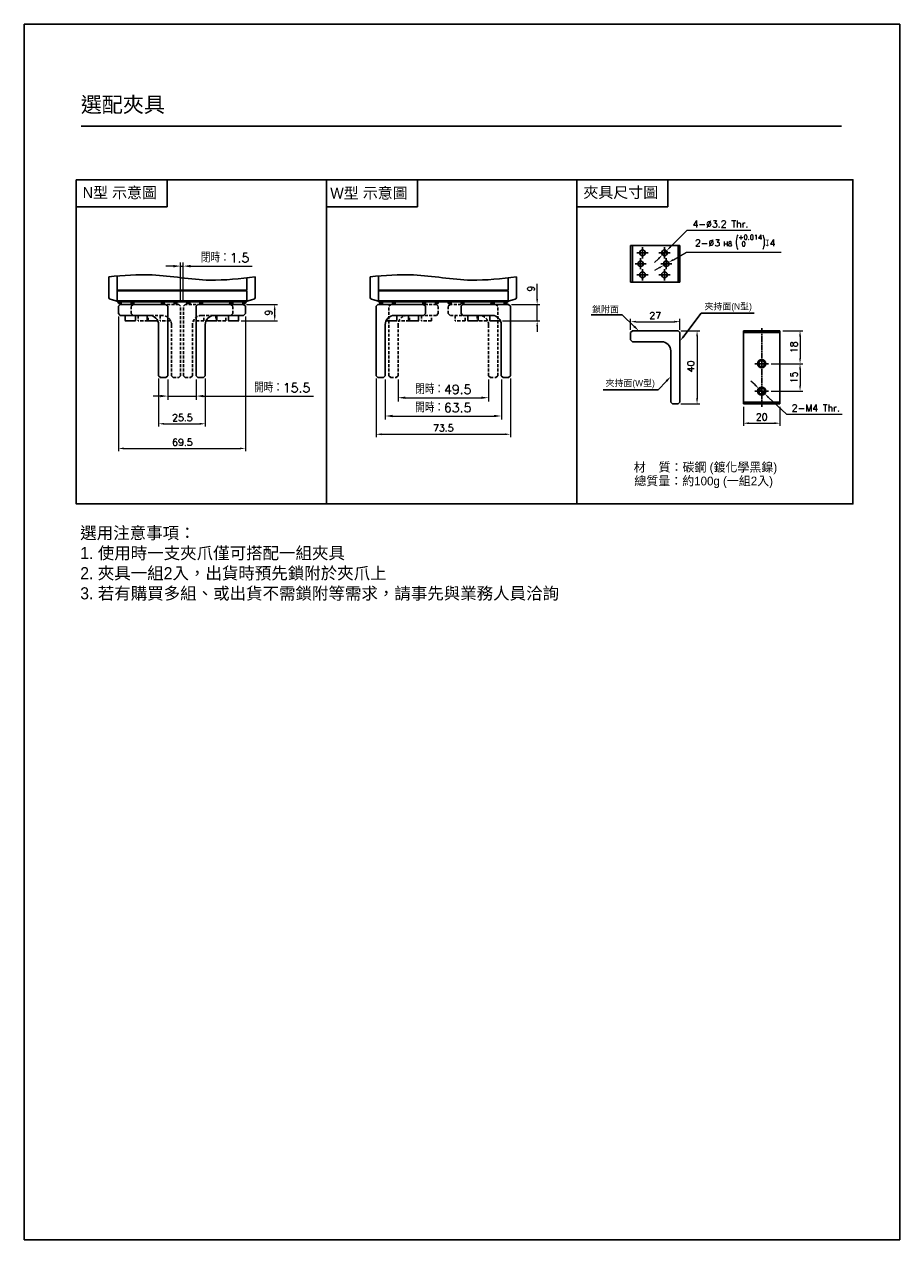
# Model space of a CAD drawing. Header units: millimetres. Extents: x 0 to 7391, y -1386 to 1502.
# Tile 32 of 127: x 3253 to 4211, y 0 to 1330. Entities that reach past the tile are written whole.
import ezdxf

# ---------------------------------------------------------------- set-up
doc = ezdxf.new("R2010")
doc.units = ezdxf.units.MM
doc.header["$LTSCALE"] = 0.5
for name, pattern in [('AM_ISO08W050', [18, 12, -1.5, 3, -1.5]), ('AM_ISO08W050x2', [9, 6, -0.75, 1.5, -0.75]), ('DASHED2', [0.375, 0.25, -0.125])]:
    doc.linetypes.add(name, pattern=pattern)
doc.layers.add('5', color=7, linetype='Continuous')
doc.layers.add('BORDER', color=7, linetype='Continuous')
doc.layers.add('AM_5', color=3, linetype='Continuous', lineweight=25)
doc.layers.add('AM_7', color=4, linetype='AM_ISO08W050', lineweight=25)
doc.styles.get("Standard").update_dxf_attribs({"font": 'arial.ttf'})
doc.styles.add('尺寸標註', font='romans.shx', dxfattribs={"bigfont": 'CHINESET.SHX'})
doc.dimstyles.new('複本 CNS2-1$0', dxfattribs={"dimtxt": 2.5, "dimasz": 2, "dimexe": 1, "dimexo": 1, "dimgap": 1, "dimtad": 1, "dimdsep": 46, "dimtxsty": '尺寸標註', "dimcen": 0, "dimclrd": 2, "dimclre": 2, "dimclrt": 3, "dimadec": 0, "dimazin": 2, "dimtp": 0.1, "dimtm": 0.1, "dimtfac": 0.71, "dimtmove": 0, "dimatfit": 0, "dimfxl": 0, "dimlwd": 13, "dimlwe": 13, "dimarcsym": 0})
doc.dimstyles.new('複本 CNS2-1$3', dxfattribs={"dimtxt": 2.5, "dimasz": 2, "dimexe": 1, "dimexo": 1, "dimgap": 1, "dimtad": 1, "dimtoh": 1, "dimdsep": 46, "dimtxsty": '尺寸標註', "dimcen": 0, "dimclrd": 2, "dimclre": 2, "dimclrt": 3, "dimadec": 0, "dimazin": 2, "dimtp": 0.1, "dimtm": 0.1, "dimtfac": 0.71, "dimtmove": 0, "dimatfit": 0, "dimfxl": 0, "dimlwd": 13, "dimlwe": 13, "dimarcsym": 0})

# ---------------------------------------------------------------- blocks, each defined once
blk = doc.blocks.new('*D1041')
at = {"layer": 'AM_5', "color": 2, "lineweight": 13}
for p, q in [((3410.2, 941.2), (3410.2, 919)), ((3441.2, 941.2), (3441.2, 919)), ((3402.2, 923), (3394.2, 923)), ((3410.2, 923), (3441.2, 923)), ((3449.2, 923), (3569.7, 923))]:
    blk.add_line(p, q, dxfattribs=at)
at = {"layer": 'AM_5', "color": 2}
for points in [[(3402.2, 924.3), (3402.2, 921.7), (3410.2, 923)], [(3449.2, 924.3), (3449.2, 921.7), (3441.2, 923)]]:
    blk.add_solid(points, dxfattribs=at)
at = {"layer": 'Defpoints', "color": 0}
for p in [(3410.2, 945.2), (3441.2, 945.2), (3441.2, 923)]:
    blk.add_point(p, dxfattribs=at)
at = {"layer": 'AM_5', "color": 3, "insert": (3535.4, 932), "char_height": 10, "attachment_point": 5, "style": '尺寸標註'}
blk.add_mtext('開時：15.5', dxfattribs=at)
blk = doc.blocks.new('*D1042')
at = {"layer": 'AM_5', "color": 2, "lineweight": 13}
for p, q in [((3416.2, 1065.2), (3408.2, 1065.2)), ((3424.2, 1025.2), (3424.2, 1069.2)), ((3424.2, 1065.2), (3427.2, 1065.2)), ((3427.2, 1025.2), (3427.2, 1069.2)), ((3435.2, 1065.2), (3502.5, 1065.2))]:
    blk.add_line(p, q, dxfattribs=at)
at = {"layer": 'AM_5', "color": 2}
for points in [[(3416.2, 1066.5), (3416.2, 1063.8), (3424.2, 1065.2)], [(3435.2, 1066.5), (3435.2, 1063.8), (3427.2, 1065.2)]]:
    blk.add_solid(points, dxfattribs=at)
at = {"layer": 'Defpoints', "color": 0}
for p in [(3427.2, 1065.2), (3424.2, 1021.2), (3427.2, 1021.2)]:
    blk.add_point(p, dxfattribs=at)
at = {"layer": 'AM_5', "color": 3, "insert": (3472.9, 1074.2), "char_height": 10, "attachment_point": 5, "style": '尺寸標註'}
blk.add_mtext('閉時：1.5', dxfattribs=at)
blk = doc.blocks.new('*D1038')
at = {"layer": 'AM_5', "color": 2, "lineweight": 13}
for p, q in [((3400.2, 942.2), (3400.2, 889.7)), ((3451.2, 942.2), (3451.2, 889.7)), ((3406.2, 892.7), (3445.2, 892.7))]:
    blk.add_line(p, q, dxfattribs=at)
at = {"layer": 'AM_5', "color": 2}
for points in [[(3406.2, 893.7), (3406.2, 891.7), (3400.2, 892.7)], [(3445.2, 893.7), (3445.2, 891.7), (3451.2, 892.7)]]:
    blk.add_solid(points, dxfattribs=at)
at = {"layer": 'Defpoints', "color": 0}
for p in [(3400.2, 945.2), (3451.2, 945.2), (3451.2, 892.7)]:
    blk.add_point(p, dxfattribs=at)
at = {"layer": 'AM_5', "color": 3, "insert": (3426.2, 899.4), "char_height": 7.5, "attachment_point": 5, "style": '尺寸標註'}
blk.add_mtext('25.5', dxfattribs=at)
blk = doc.blocks.new('*D1043')
at = {"layer": 'AM_5', "color": 2, "lineweight": 13}
for p, q in [((3356.2, 1010.2), (3356.2, 862.7)), ((3495.2, 1010.2), (3495.2, 862.7)), ((3362.2, 865.7), (3489.2, 865.7))]:
    blk.add_line(p, q, dxfattribs=at)
at = {"layer": 'AM_5', "color": 2}
for points in [[(3362.2, 866.7), (3362.2, 864.7), (3356.2, 865.7)], [(3489.2, 866.7), (3489.2, 864.7), (3495.2, 865.7)]]:
    blk.add_solid(points, dxfattribs=at)
at = {"layer": 'Defpoints', "color": 0}
for p in [(3356.2, 1013.2), (3495.2, 1013.2), (3495.2, 865.7)]:
    blk.add_point(p, dxfattribs=at)
at = {"layer": 'AM_5', "color": 3, "insert": (3426.2, 872.5), "char_height": 7.5, "attachment_point": 5, "style": '尺寸標註'}
blk.add_mtext('69.5', dxfattribs=at)
blk = doc.blocks.new('*D1044')
at = {"layer": 'AM_5', "color": 2, "lineweight": 13}
for p, q in [((3916.7, 995.4), (3916.7, 1007.4)), ((3922.7, 1004.4), (3964.7, 1004.4)), ((3970.7, 995.4), (3970.7, 1007.4))]:
    blk.add_line(p, q, dxfattribs=at)
at = {"layer": 'AM_5', "color": 2}
for points in [[(3922.7, 1005.4), (3922.7, 1003.4), (3916.7, 1004.4)], [(3964.7, 1005.4), (3964.7, 1003.4), (3970.7, 1004.4)]]:
    blk.add_solid(points, dxfattribs=at)
at = {"layer": 'Defpoints', "color": 0}
for p in [(3970.7, 1004.4), (3916.7, 992.4), (3970.7, 992.4)]:
    blk.add_point(p, dxfattribs=at)
at = {"layer": 'AM_5', "color": 3, "insert": (3943.7, 1011.2), "char_height": 7.5, "attachment_point": 5, "style": '尺寸標註'}
blk.add_mtext('27', dxfattribs=at)
blk = doc.blocks.new('*D1045')
at = {"layer": 'AM_5', "color": 2, "lineweight": 13}
for p, q in [((3971.7, 994.4), (3992.4, 994.4)), ((3989.4, 988.4), (3989.4, 920.4)), ((3971.7, 914.4), (3992.4, 914.4))]:
    blk.add_line(p, q, dxfattribs=at)
at = {"layer": 'AM_5', "color": 2}
for points in [[(3988.4, 988.4), (3990.4, 988.4), (3989.4, 994.4)], [(3988.4, 920.4), (3990.4, 920.4), (3989.4, 914.4)]]:
    blk.add_solid(points, dxfattribs=at)
at = {"layer": 'Defpoints', "color": 0}
for p in [(3968.7, 994.4), (3968.7, 914.4), (3989.4, 914.4)]:
    blk.add_point(p, dxfattribs=at)
at = {"layer": 'AM_5', "color": 3, "insert": (3982.6, 955.5), "char_height": 7.5, "attachment_point": 5, "rotation": 90, "style": '尺寸標註'}
blk.add_mtext('40', dxfattribs=at)
blk = doc.blocks.new('*S449')
at = {"layer": 'AM_5', "color": 7}
for p, q in [((2909.6, 1013.8), (2890.5, 988.6)), ((2967.5, 1013.8), (2909.6, 1013.8))]:
    blk.add_line(p, q, dxfattribs=at)
at = {"layer": 'AM_5', "color": 7, "linetype": 'Continuous'}
blk.add_trace([(2889.6, 989.3), (2891.4, 987.9), (2886.3, 983)], dxfattribs=at)
at = {"layer": 'AM_5', "color": 2, "insert": (2913.1, 1015.5), "char_height": 7, "attachment_point": 7}
blk.add_mtext('{\\fPMingLiU|b0|i0|c136|p18;夾持面(N型)}', dxfattribs=at)
blk = doc.blocks.new('*S450')
at = {"layer": 'AM_5', "color": 7}
for p, q in [((2789.1, 1011.8), (2823, 1011.8)), ((2823, 1011.8), (2836.2, 999.2))]:
    blk.add_line(p, q, dxfattribs=at)
at = {"layer": 'AM_5', "color": 7, "linetype": 'Continuous'}
blk.add_trace([(2835.4, 998.4), (2837, 1000.1), (2841.3, 994.4)], dxfattribs=at)
at = {"layer": 'AM_5', "color": 2, "insert": (2819.5, 1013.6), "char_height": 7, "attachment_point": 9}
blk.add_mtext('{\\fPMingLiU|b0|i0|c136|p18;鎖附面}', dxfattribs=at)
blk = doc.blocks.new('*D1046')
at = {"layer": 'AM_5', "color": 2, "lineweight": 13}
for p, q in [((4040.1, 911.4), (4040.1, 890.3)), ((4080.1, 911.4), (4080.1, 890.3)), ((4046.1, 893.3), (4074.1, 893.3))]:
    blk.add_line(p, q, dxfattribs=at)
at = {"layer": 'AM_5', "color": 2}
for points in [[(4046.1, 894.3), (4046.1, 892.3), (4040.1, 893.3)], [(4074.1, 894.3), (4074.1, 892.3), (4080.1, 893.3)]]:
    blk.add_solid(points, dxfattribs=at)
at = {"layer": 'Defpoints', "color": 0}
for p in [(4040.1, 914.4), (4080.1, 914.4), (4080.1, 893.3)]:
    blk.add_point(p, dxfattribs=at)
at = {"layer": 'AM_5', "color": 3, "insert": (4060.2, 900.1), "char_height": 7.5, "attachment_point": 5, "style": '尺寸標註'}
blk.add_mtext('20', dxfattribs=at)
blk = doc.blocks.new('*D1035')
at = {"layer": 'AM_5', "color": 2, "lineweight": 13}
for p, q in [((3662.2, 941.2), (3662.2, 917.2)), ((3761.2, 941.2), (3761.2, 917.2)), ((3670.2, 921.2), (3753.2, 921.2))]:
    blk.add_line(p, q, dxfattribs=at)
at = {"layer": 'AM_5', "color": 2}
for points in [[(3670.2, 922.5), (3670.2, 919.9), (3662.2, 921.2)], [(3753.2, 922.5), (3753.2, 919.9), (3761.2, 921.2)]]:
    blk.add_solid(points, dxfattribs=at)
at = {"layer": 'Defpoints', "color": 0}
for p in [(3662.2, 945.2), (3761.2, 945.2), (3761.2, 921.2)]:
    blk.add_point(p, dxfattribs=at)
at = {"layer": 'AM_5', "color": 3, "insert": (3711.7, 930.2), "char_height": 10, "attachment_point": 5, "style": '尺寸標註'}
blk.add_mtext('閉時：49.5', dxfattribs=at)
blk = doc.blocks.new('*D1036')
at = {"layer": 'AM_5', "color": 2, "lineweight": 13}
for p, q in [((3648.2, 941.2), (3648.2, 897.2)), ((3775.2, 941.2), (3775.2, 897.2)), ((3656.2, 901.2), (3767.2, 901.2))]:
    blk.add_line(p, q, dxfattribs=at)
at = {"layer": 'AM_5', "color": 2}
for points in [[(3656.2, 902.5), (3656.2, 899.9), (3648.2, 901.2)], [(3767.2, 902.5), (3767.2, 899.9), (3775.2, 901.2)]]:
    blk.add_solid(points, dxfattribs=at)
at = {"layer": 'Defpoints', "color": 0}
for p in [(3648.2, 945.2), (3775.2, 945.2), (3775.2, 901.2)]:
    blk.add_point(p, dxfattribs=at)
at = {"layer": 'AM_5', "color": 3, "insert": (3711.7, 910.2), "char_height": 10, "attachment_point": 5, "style": '尺寸標註'}
blk.add_mtext('開時：63.5', dxfattribs=at)
blk = doc.blocks.new('*D1037')
at = {"layer": 'AM_5', "color": 2, "lineweight": 13}
for p, q in [((3638.2, 942.2), (3638.2, 878.2)), ((3785.2, 942.2), (3785.2, 878.2)), ((3644.2, 881.2), (3779.2, 881.2))]:
    blk.add_line(p, q, dxfattribs=at)
at = {"layer": 'AM_5', "color": 2}
for points in [[(3644.2, 882.2), (3644.2, 880.2), (3638.2, 881.2)], [(3779.2, 882.2), (3779.2, 880.2), (3785.2, 881.2)]]:
    blk.add_solid(points, dxfattribs=at)
at = {"layer": 'Defpoints', "color": 0}
for p in [(3638.2, 945.2), (3785.2, 945.2), (3785.2, 881.2)]:
    blk.add_point(p, dxfattribs=at)
at = {"layer": 'AM_5', "color": 3, "insert": (3711.7, 888), "char_height": 7.5, "attachment_point": 5, "style": '尺寸標註'}
blk.add_mtext('73.5', dxfattribs=at)
blk = doc.blocks.new('*D1039')
at = {"layer": 'AM_5', "color": 2, "lineweight": 13}
for p, q in [((3960.2, 1086.2), (3978.6, 1104.6)), ((3978.6, 1104.6), (4048.4, 1104.6)), ((3951.4, 1077.5), (3955.9, 1082)), ((3947.1, 1073.3), (3942.9, 1069))]:
    blk.add_line(p, q, dxfattribs=at)
at = {"layer": 'AM_5', "color": 2}
for points in [[(3946.4, 1074), (3947.9, 1072.5), (3951.4, 1077.5)], [(3959.5, 1086.9), (3960.9, 1085.5), (3955.9, 1082)]]:
    blk.add_solid(points, dxfattribs=at)
at = {"layer": 'Defpoints', "color": 0}
for p in [(3951.4, 1077.5), (3955.9, 1082)]:
    blk.add_point(p, dxfattribs=at)
at = {"layer": 'AM_5', "color": 3, "insert": (4015, 1111.3), "char_height": 7.5, "attachment_point": 5, "style": '尺寸標註'}
blk.add_mtext('4-∅3.2 Thr.', dxfattribs=at)
blk = doc.blocks.new('*D1040')
at = {"layer": 'AM_5', "color": 2, "lineweight": 13}
for p, q in [((3963.5, 1072.2), (3977.7, 1080.4)), ((3977.7, 1080.4), (4081.6, 1080.4)), ((3953.1, 1066.2), (3958.3, 1069.2)), ((3947.9, 1063.3), (3942.7, 1060.3))]:
    blk.add_line(p, q, dxfattribs=at)
at = {"layer": 'AM_5', "color": 2}
for points in [[(3947.4, 1064.1), (3948.4, 1062.4), (3953.1, 1066.2)], [(3963, 1073.1), (3964, 1071.4), (3958.3, 1069.2)]]:
    blk.add_solid(points, dxfattribs=at)
at = {"layer": 'Defpoints', "color": 0}
for p in [(3953.1, 1066.2), (3958.3, 1069.2)]:
    blk.add_point(p, dxfattribs=at)
at = {"layer": 'AM_5', "color": 3, "insert": (4031.1, 1091.4), "char_height": 7.5, "attachment_point": 5, "style": '尺寸標註'}
blk.add_mtext('2-∅3{}{\\H0.7x;\\C3; H8 {\\H2x;\\W0.5;(}\\S+0.014^  0;{\\H2x;\\W0.5;)}}{{}}{\\Famgdt|c136;x}4', dxfattribs=at)
blk = doc.blocks.new('*D1047')
at = {"layer": 'AM_5', "color": 2, "lineweight": 13}
for p, q in [((3814.4, 1029.2), (3814.4, 1045.9)), ((3786.2, 1023.2), (3817.4, 1023.2)), ((3814.4, 1005.2), (3814.4, 1023.2)), ((3776.4, 1005.2), (3817.4, 1005.2)), ((3814.4, 999.2), (3814.4, 993.2))]:
    blk.add_line(p, q, dxfattribs=at)
at = {"layer": 'AM_5', "color": 2}
for points in [[(3813.4, 1029.2), (3815.4, 1029.2), (3814.4, 1023.2)], [(3813.4, 999.2), (3815.4, 999.2), (3814.4, 1005.2)]]:
    blk.add_solid(points, dxfattribs=at)
at = {"layer": 'Defpoints', "color": 0}
for p in [(3783.2, 1023.2), (3814.4, 1023.2), (3773.4, 1005.2)]:
    blk.add_point(p, dxfattribs=at)
at = {"layer": 'AM_5', "color": 3, "insert": (3807.6, 1040.5), "char_height": 7.5, "attachment_point": 5, "rotation": 90, "style": '尺寸標註'}
blk.add_mtext('9', dxfattribs=at)
blk = doc.blocks.new('*D1048')
at = {"layer": 'AM_5', "color": 2, "lineweight": 13}
for p, q in [((3496.2, 1023.2), (3530.2, 1023.2)), ((3527.2, 1011.2), (3527.2, 1017.2)), ((3490.4, 1005.2), (3530.2, 1005.2))]:
    blk.add_line(p, q, dxfattribs=at)
at = {"layer": 'AM_5', "color": 2}
for points in [[(3526.2, 1017.2), (3528.2, 1017.2), (3527.2, 1023.2)], [(3526.2, 1011.2), (3528.2, 1011.2), (3527.2, 1005.2)]]:
    blk.add_solid(points, dxfattribs=at)
at = {"layer": 'Defpoints', "color": 0}
for p in [(3493.2, 1023.2), (3527.2, 1023.2), (3487.4, 1005.2)]:
    blk.add_point(p, dxfattribs=at)
at = {"layer": 'AM_5', "color": 3, "insert": (3520.5, 1014.2), "char_height": 7.5, "attachment_point": 5, "rotation": 90, "style": '尺寸標註'}
blk.add_mtext('9', dxfattribs=at)
blk = doc.blocks.new('*D1049')
at = {"layer": 'AM_5', "color": 2, "lineweight": 13}
for p, q in [((4070.6, 958.4), (4105.1, 958.4)), ((4102.1, 952.4), (4102.1, 934.4)), ((4070.6, 928.4), (4105.1, 928.4))]:
    blk.add_line(p, q, dxfattribs=at)
at = {"layer": 'AM_5', "color": 2}
for points in [[(4101.1, 952.4), (4103.1, 952.4), (4102.1, 958.4)], [(4101.1, 934.4), (4103.1, 934.4), (4102.1, 928.4)]]:
    blk.add_solid(points, dxfattribs=at)
at = {"layer": 'Defpoints', "color": 0}
for p in [(4067.6, 958.4), (4067.6, 928.4), (4102.1, 928.4)]:
    blk.add_point(p, dxfattribs=at)
at = {"layer": 'AM_5', "color": 3, "insert": (4095.4, 943.4), "char_height": 7.5, "attachment_point": 5, "rotation": 90, "style": '尺寸標註'}
blk.add_mtext('15', dxfattribs=at)
blk = doc.blocks.new('*D1050')
at = {"layer": 'AM_5', "color": 2, "lineweight": 13}
for p, q in [((4083.1, 994.4), (4105.1, 994.4)), ((4102.1, 988.4), (4102.1, 964.4)), ((4070.6, 958.4), (4105.1, 958.4))]:
    blk.add_line(p, q, dxfattribs=at)
at = {"layer": 'AM_5', "color": 2}
for points in [[(4101.1, 988.4), (4103.1, 988.4), (4102.1, 994.4)], [(4101.1, 964.4), (4103.1, 964.4), (4102.1, 958.4)]]:
    blk.add_solid(points, dxfattribs=at)
at = {"layer": 'Defpoints', "color": 0}
for p in [(4080.1, 994.4), (4067.6, 958.4), (4102.1, 958.4)]:
    blk.add_point(p, dxfattribs=at)
at = {"layer": 'AM_5', "color": 3, "insert": (4095.4, 976.4), "char_height": 7.5, "attachment_point": 5, "rotation": 90, "style": '尺寸標註'}
blk.add_mtext('18', dxfattribs=at)
blk = doc.blocks.new('*D1051')
at = {"layer": 'AM_5', "color": 2, "lineweight": 13}
for p, q in [((4052.8, 935.2), (4048.4, 939.3)), ((4057.2, 931.1), (4063.1, 925.7)), ((4067.5, 921.6), (4087.3, 903.3)), ((4087.3, 903.3), (4148.2, 903.3))]:
    blk.add_line(p, q, dxfattribs=at)
at = {"layer": 'AM_5', "color": 2}
for points in [[(4053.5, 935.9), (4052.1, 934.5), (4057.2, 931.1)], [(4068.1, 922.4), (4066.8, 920.9), (4063.1, 925.7)]]:
    blk.add_solid(points, dxfattribs=at)
at = {"layer": 'Defpoints', "color": 0}
for p in [(4057.2, 931.1), (4063.1, 925.7)]:
    blk.add_point(p, dxfattribs=at)
at = {"layer": 'AM_5', "color": 3, "insert": (4119.3, 910), "char_height": 7.5, "attachment_point": 5, "style": '尺寸標註'}
blk.add_mtext('2-M4 Thr.', dxfattribs=at)
blk = doc.blocks.new('*S480')
at = {"layer": 'AM_5', "color": 7}
for p, q in [((2862.3, 929.9), (2871.4, 939.4)), ((2802.3, 929.9), (2862.3, 929.9))]:
    blk.add_line(p, q, dxfattribs=at)
at = {"layer": 'AM_5', "color": 7, "linetype": 'Continuous'}
blk.add_trace([(2872.3, 938.6), (2870.6, 940.2), (2876.3, 944.4)], dxfattribs=at)
at = {"layer": 'AM_5', "color": 2, "insert": (2858.8, 931.6), "char_height": 7, "attachment_point": 9}
blk.add_mtext('{\\fPMingLiU|b0|i0|c136|p18;夾持面(W型)}', dxfattribs=at)

msp = doc.modelspace()

# ---------------------------------------------------------------- linework, layer by layer
msp.add_line((3315.309, 1218.42), (4147.593, 1218.42))
at = {"color": 7}
for p, q in [((3583.889, 1159.674), (3583.889, 805.041)), ((3857.829, 1159.674), (3857.829, 805.041))]:
    msp.add_line(p, q, dxfattribs=at)
at = {"color": 7, "linetype": 'Continuous', "lineweight": 25}
for p, q in [((3916.668, 1047.745), (3916.668, 1087.745)), ((3916.668, 1087.745), (3918.668, 1087.745)), ((3918.668, 1087.745), (3918.668, 1047.745)), ((3918.668, 1087.745), (3968.668, 1087.745)), ((3968.668, 1047.745), (3968.668, 1087.745)), ((3968.668, 1087.745), (3970.668, 1087.745)), ((3970.668, 1087.745), (3970.668, 1047.745)), ((3345.705, 1053.609), (3345.705, 1030.887)), ((3354.705, 1038.809), (3354.705, 1054.602)), ((3496.705, 1052.38), (3496.705, 1038.809)), ((3505.705, 1030.887), (3505.705, 1053.609)), ((3631.692, 1053.609), (3631.692, 1030.887)), ((3640.692, 1038.809), (3640.692, 1054.602)), ((3782.692, 1052.38), (3782.692, 1038.809)), ((3791.692, 1030.887), (3791.692, 1053.609)), ((3354.705, 1038.809), (3496.705, 1038.809)), ((3354.705, 1038.209), (3354.705, 1038.809)), ((3496.705, 1038.209), (3354.705, 1038.209)), ((3354.705, 1038.209), (3354.705, 1027.209)), ((3496.705, 1038.209), (3496.705, 1027.209)), ((3640.692, 1038.809), (3782.692, 1038.809)), ((3640.692, 1038.209), (3640.692, 1038.809)), ((3782.692, 1038.209), (3640.692, 1038.209)), ((3640.692, 1038.209), (3640.692, 1027.209)), ((3782.692, 1038.209), (3782.692, 1027.209)), ((3918.668, 1047.745), (3916.668, 1047.745)), ((3968.668, 1047.745), (3918.668, 1047.745)), ((3970.668, 1047.745), (3968.668, 1047.745)), ((3349.708, 1028.279), (3347.187, 1028.955)), ((3353.259, 1027.328), (3349.708, 1028.279)), ((3354.705, 1027.209), (3353.672, 1027.263)), ((3354.705, 1027.209), (3496.705, 1027.209)), ((3354.705, 1026.209), (3354.705, 1027.209)), ((3496.705, 1026.209), (3354.705, 1026.209)), ((3356.205, 1025.209), (3356.205, 1026.209)), ((3356.205, 1024.209), (3356.205, 1025.209)), ((3359.205, 1024.209), (3356.205, 1024.209)), ((3359.205, 1025.209), (3359.205, 1026.209)), ((3359.205, 1024.209), (3359.205, 1026.209)), ((3360.205, 1023.209), (3359.205, 1024.209)), ((3403.205, 1024.209), (3402.205, 1023.209)), ((3403.205, 1025.209), (3403.205, 1026.209)), ((3403.205, 1026.209), (3403.205, 1024.209)), ((3406.205, 1024.209), (3403.205, 1024.209)), ((3406.205, 1025.209), (3406.205, 1026.209)), ((3406.205, 1025.209), (3406.205, 1024.209)), ((3445.205, 1026.209), (3445.205, 1025.209)), ((3445.205, 1024.209), (3445.205, 1025.209)), ((3448.205, 1024.209), (3445.205, 1024.209)), ((3448.205, 1026.209), (3448.205, 1025.209)), ((3448.205, 1024.209), (3448.205, 1026.209)), ((3448.205, 1024.209), (3449.205, 1023.209)), ((3491.205, 1023.209), (3492.205, 1024.209)), ((3492.205, 1026.209), (3492.205, 1025.209)), ((3492.205, 1026.209), (3492.205, 1024.209)), ((3495.205, 1024.209), (3492.205, 1024.209)), ((3495.205, 1026.209), (3495.205, 1025.209)), ((3495.205, 1025.209), (3495.205, 1024.209)), ((3497.738, 1027.263), (3496.705, 1027.209)), ((3496.705, 1027.209), (3496.705, 1026.209)), ((3501.701, 1028.279), (3498.151, 1027.328)), ((3504.222, 1028.955), (3501.701, 1028.279)), ((3635.696, 1028.279), (3633.175, 1028.955)), ((3639.246, 1027.328), (3635.696, 1028.279)), ((3640.692, 1027.209), (3639.659, 1027.263)), ((3640.692, 1027.209), (3782.692, 1027.209)), ((3640.692, 1026.209), (3640.692, 1027.209)), ((3782.692, 1026.209), (3640.692, 1026.209)), ((3642.192, 1025.209), (3642.192, 1026.209)), ((3642.192, 1024.209), (3642.192, 1025.209)), ((3645.192, 1024.209), (3642.192, 1024.209)), ((3645.192, 1024.209), (3645.192, 1026.209)), ((3646.192, 1023.209), (3645.192, 1024.209)), ((3689.192, 1024.209), (3688.192, 1023.209)), ((3689.192, 1026.209), (3689.192, 1024.209)), ((3692.192, 1024.209), (3689.192, 1024.209)), ((3692.192, 1025.209), (3692.192, 1026.209)), ((3692.192, 1025.209), (3692.192, 1024.209)), ((3731.192, 1026.209), (3731.192, 1025.209)), ((3731.192, 1024.209), (3731.192, 1025.209)), ((3734.192, 1024.209), (3731.192, 1024.209)), ((3734.192, 1026.209), (3734.192, 1025.209)), ((3734.192, 1024.209), (3734.192, 1026.209)), ((3734.192, 1024.209), (3735.192, 1023.209)), ((3777.192, 1023.209), (3778.192, 1024.209)), ((3778.192, 1026.209), (3778.192, 1025.209)), ((3778.192, 1026.209), (3778.192, 1024.209)), ((3781.192, 1024.209), (3778.192, 1024.209)), ((3781.192, 1026.209), (3781.192, 1025.209)), ((3781.192, 1025.209), (3781.192, 1024.209)), ((3783.725, 1027.263), (3782.692, 1027.209)), ((3782.692, 1027.209), (3782.692, 1026.209)), ((3787.688, 1028.279), (3784.138, 1027.328)), ((3790.21, 1028.955), (3787.688, 1028.279)), ((3358.205, 1023.209), (3356.205, 1021.209)), ((3356.205, 1013.209), (3356.205, 1021.209)), ((3356.205, 1013.209), (3358.205, 1011.209)), ((3408.205, 1023.209), (3358.205, 1023.209)), ((3390.205, 1011.209), (3358.205, 1011.209)), ((3363.705, 1011.209), (3363.705, 1005.509)), ((3374.705, 1005.509), (3374.705, 1011.209)), ((3387.705, 1011.209), (3387.705, 1005.509)), ((3410.205, 1021.209), (3408.205, 1023.209)), ((3410.205, 945.209), (3410.205, 1021.209)), ((3443.205, 1023.209), (3441.205, 1021.209)), ((3441.205, 945.209), (3441.205, 1021.209)), ((3493.205, 1023.209), (3443.205, 1023.209)), ((3493.205, 1011.209), (3461.205, 1011.209)), ((3463.705, 1005.509), (3463.705, 1011.209)), ((3476.705, 1011.209), (3476.705, 1005.509)), ((3487.705, 1005.509), (3487.705, 1011.209)), ((3495.205, 1021.209), (3493.205, 1023.209)), ((3493.205, 1011.209), (3495.205, 1013.209)), ((3495.205, 1013.209), (3495.205, 1021.209)), ((3640.192, 1023.209), (3638.192, 1021.209)), ((3638.192, 945.209), (3638.192, 1021.209)), ((3690.192, 1023.209), (3640.192, 1023.209)), ((3690.192, 1011.209), (3658.192, 1011.209)), ((3660.692, 1005.509), (3660.692, 1011.209)), ((3673.692, 1011.209), (3673.692, 1005.509)), ((3684.692, 1005.509), (3684.692, 1011.209)), ((3692.192, 1021.209), (3690.192, 1023.209)), ((3690.192, 1011.209), (3692.192, 1013.209)), ((3692.192, 1013.209), (3692.192, 1021.209)), ((3733.192, 1023.209), (3731.192, 1021.209)), ((3731.192, 1013.209), (3731.192, 1021.209)), ((3731.192, 1013.209), (3733.192, 1011.209)), ((3783.192, 1023.209), (3733.192, 1023.209)), ((3765.192, 1011.209), (3733.192, 1011.209)), ((3738.692, 1011.209), (3738.692, 1005.509)), ((3749.692, 1005.509), (3749.692, 1011.209)), ((3762.692, 1011.209), (3762.692, 1005.509)), ((3785.192, 1021.209), (3783.192, 1023.209)), ((3785.192, 945.209), (3785.192, 1021.209)), ((3369.205, 1005.209), (3364.005, 1005.209)), ((3374.405, 1005.209), (3369.205, 1005.209)), ((3393.205, 1005.209), (3388.005, 1005.209)), ((3398.405, 1005.209), (3393.205, 1005.209)), ((3398.705, 1005.509), (3398.705, 1006.476)), ((3400.205, 945.209), (3400.205, 1001.209)), ((3451.205, 945.209), (3451.205, 1001.209)), ((3452.705, 1006.476), (3452.705, 1005.509)), ((3458.205, 1005.209), (3453.005, 1005.209)), ((3463.405, 1005.209), (3458.205, 1005.209)), ((3482.205, 1005.209), (3477.005, 1005.209)), ((3487.405, 1005.209), (3482.205, 1005.209)), ((3648.192, 945.209), (3648.192, 1001.209)), ((3649.692, 1006.476), (3649.692, 1005.509)), ((3655.192, 1005.209), (3649.992, 1005.209)), ((3660.392, 1005.209), (3655.192, 1005.209)), ((3679.192, 1005.209), (3673.992, 1005.209)), ((3684.392, 1005.209), (3679.192, 1005.209)), ((3744.192, 1005.209), (3738.992, 1005.209)), ((3749.392, 1005.209), (3744.192, 1005.209)), ((3768.192, 1005.209), (3762.992, 1005.209)), ((3773.392, 1005.209), (3768.192, 1005.209)), ((3773.692, 1005.509), (3773.692, 1006.476)), ((3775.192, 945.209), (3775.192, 1001.209)), ((3918.668, 994.412), (3916.668, 992.412)), ((3916.668, 984.412), (3916.668, 992.412)), ((3916.668, 984.412), (3918.668, 982.412)), ((3968.668, 994.412), (3918.668, 994.412)), ((3970.668, 992.412), (3968.668, 994.412)), ((3970.668, 916.412), (3970.668, 992.412)), ((4040.118, 992.412), (4040.118, 994.412)), ((4040.118, 994.412), (4080.118, 994.412)), ((4080.118, 992.412), (4040.118, 992.412)), ((4040.118, 916.412), (4040.118, 992.412)), ((4080.118, 994.412), (4080.118, 992.412)), ((4080.118, 916.412), (4080.118, 992.412)), ((3950.668, 982.412), (3918.668, 982.412)), ((3960.668, 916.412), (3960.668, 972.412)), ((3400.205, 945.209), (3402.205, 943.209)), ((3408.205, 943.209), (3410.205, 945.209)), ((3441.205, 945.209), (3443.205, 943.209)), ((3449.205, 943.209), (3451.205, 945.209)), ((3638.192, 945.209), (3640.192, 943.209)), ((3646.192, 943.209), (3648.192, 945.209)), ((3775.192, 945.209), (3777.192, 943.209)), ((3783.192, 943.209), (3785.192, 945.209)), ((3402.205, 943.209), (3408.205, 943.209)), ((3443.205, 943.209), (3449.205, 943.209)), ((3640.192, 943.209), (3646.192, 943.209)), ((3777.192, 943.209), (3783.192, 943.209)), ((3960.668, 916.412), (3962.668, 914.412)), ((3962.668, 914.412), (3968.668, 914.412)), ((3968.668, 914.412), (3970.668, 916.412)), ((4040.118, 916.412), (4080.118, 916.412)), ((4040.118, 914.412), (4040.118, 916.412)), ((4080.118, 914.412), (4040.118, 914.412)), ((4080.118, 916.412), (4080.118, 914.412))]:
    msp.add_line(p, q, dxfattribs=at)
at = {"color": 7}
for points in [[(3253.172, 1329.753), (4211.141, 1329.753), (4211.141, 0), (3253.172, 0)], [(3309.95, 1159.674), (4159.95, 1159.674), (4159.95, 805.041), (3309.95, 805.041)], [(3309.95, 1159.674), (3409.508, 1159.674), (3409.508, 1130.135), (3309.95, 1130.135)], [(3583.889, 1159.674), (3683.447, 1159.674), (3683.447, 1130.135), (3583.889, 1130.135)], [(3857.829, 1159.674), (3957.387, 1159.674), (3957.387, 1130.135), (3857.829, 1130.135)]]:
    msp.add_lwpolyline(points, close=True, dxfattribs=at)
at = {"color": 7, "linetype": 'Continuous', "lineweight": 25}
for centre, radius in [((3929.668, 1079.745), 3.2), ((3953.668, 1079.745), 3.2), ((3927.668, 1067.745), 3), ((3955.668, 1067.745), 3), ((3929.668, 1055.745), 3.2), ((3953.668, 1055.745), 3.2)]:
    msp.add_circle(centre, radius, dxfattribs=at)
at = {"color": 7}
for centre, radius in [((4060.118, 958.412), 4.5), ((4060.118, 958.412), 3.3), ((4060.118, 928.412), 4.5), ((4060.118, 928.412), 3.3)]:
    msp.add_circle(centre, radius, dxfattribs=at)
at = {"color": 7, "linetype": 'Continuous', "lineweight": 25}
for centre, radius, start, end in [((3347.705, 1030.887), 2, 180.551363, 255), ((3353.776, 1029.26), 2, 255, 267), ((3497.633, 1029.26), 2, 273, 285), ((3503.705, 1030.887), 2, 285, 359.267618), ((3633.692, 1030.887), 2, 180.551363, 255), ((3639.764, 1029.26), 2, 255, 267), ((3783.621, 1029.26), 2, 273, 285), ((3789.692, 1030.887), 2, 285, 359.267618), ((3390.205, 1001.209), 10, 0, 90), ((3461.205, 1001.209), 10, 90, 180), ((3658.192, 1001.209), 10, 90, 180), ((3765.192, 1001.209), 10, 0, 90), ((3364.005, 1005.509), 0.3, 180, 270), ((3374.405, 1005.509), 0.3, 270, 0), ((3388.005, 1005.509), 0.3, 180, 270), ((3398.405, 1005.509), 0.3, 270, 0), ((3453.005, 1005.509), 0.3, 180, 270), ((3463.405, 1005.509), 0.3, 270, 0), ((3477.005, 1005.509), 0.3, 180, 270), ((3487.405, 1005.509), 0.3, 270, 0), ((3649.992, 1005.509), 0.3, 180, 270), ((3660.392, 1005.509), 0.3, 270, 0), ((3673.992, 1005.509), 0.3, 180, 270), ((3684.392, 1005.509), 0.3, 270, 0), ((3738.992, 1005.509), 0.3, 180, 270), ((3749.392, 1005.509), 0.3, 270, 0), ((3762.992, 1005.509), 0.3, 180, 270), ((3773.392, 1005.509), 0.3, 270, 0), ((3950.668, 972.412), 10, 0, 90)]:
    msp.add_arc(centre, radius, start, end, dxfattribs=at)
at = {"color": 3, "linetype": 'Continuous', "lineweight": 25}
for centre in [(4060.118, 958.412), (4060.118, 928.412)]:
    msp.add_arc(centre, 4, 256.412642, 171.497407, dxfattribs=at)
at = {"color": 7}
for points in [[(3345.705, 1053.609), (3393.189, 1055.494), (3456.175, 1049.867), (3505.705, 1053.609)], [(3631.692, 1053.609), (3679.177, 1055.494), (3742.162, 1049.867), (3791.692, 1053.609)]]:
    msp.add_spline(points, degree=3, dxfattribs=at)
at = {"layer": 'AM_7', "linetype": 'AM_ISO08W050x2'}
for p, q in [((3929.668, 1079.745), (3923.468, 1079.745)), ((3929.668, 1079.745), (3929.668, 1085.945)), ((3929.668, 1079.745), (3935.868, 1079.745)), ((3929.668, 1079.745), (3929.668, 1073.545)), ((3953.668, 1079.745), (3947.468, 1079.745)), ((3953.668, 1079.745), (3953.668, 1085.945)), ((3953.668, 1079.745), (3959.868, 1079.745)), ((3953.668, 1079.745), (3953.668, 1073.545)), ((3927.668, 1067.745), (3921.668, 1067.745)), ((3927.668, 1067.745), (3927.668, 1073.745)), ((3927.668, 1067.745), (3933.668, 1067.745)), ((3927.668, 1067.745), (3927.668, 1061.745)), ((3955.668, 1067.745), (3949.668, 1067.745)), ((3955.668, 1067.745), (3955.668, 1073.745)), ((3955.668, 1067.745), (3961.668, 1067.745)), ((3955.668, 1067.745), (3955.668, 1061.745)), ((3929.668, 1055.745), (3923.468, 1055.745)), ((3929.668, 1055.745), (3929.668, 1061.945)), ((3929.668, 1055.745), (3935.868, 1055.745)), ((3929.668, 1055.745), (3929.668, 1049.545)), ((3953.668, 1055.745), (3947.468, 1055.745)), ((3953.668, 1055.745), (3953.668, 1061.945)), ((3953.668, 1055.745), (3959.868, 1055.745)), ((3953.668, 1055.745), (3953.668, 1049.545)), ((4060.118, 958.412), (4052.618, 958.412)), ((4060.118, 958.412), (4067.618, 958.412)), ((4060.118, 928.412), (4052.618, 928.412)), ((4060.118, 928.412), (4067.618, 928.412))]:
    msp.add_line(p, q, dxfattribs=at)
at = {"layer": 'AM_7'}
msp.add_line((4060.118, 997.412), (4060.118, 911.412), dxfattribs=at)
at = {"layer": 'BORDER', "color": 6, "linetype": 'DASHED2', "lineweight": 25, "ltscale": 25.4}
for p, q in [((3370.205, 1025.209), (3370.205, 1026.209)), ((3370.205, 1024.209), (3370.205, 1025.209)), ((3373.205, 1024.209), (3370.205, 1024.209)), ((3373.205, 1025.209), (3373.205, 1026.209)), ((3373.205, 1024.209), (3373.205, 1026.209)), ((3374.205, 1023.209), (3373.205, 1024.209)), ((3417.205, 1024.209), (3416.205, 1023.209)), ((3417.205, 1025.209), (3417.205, 1026.209)), ((3417.205, 1026.209), (3417.205, 1024.209)), ((3420.205, 1024.209), (3417.205, 1024.209)), ((3420.205, 1025.209), (3420.205, 1026.209)), ((3420.205, 1025.209), (3420.205, 1024.209)), ((3431.205, 1026.209), (3431.205, 1025.209)), ((3431.205, 1024.209), (3431.205, 1025.209)), ((3434.205, 1024.209), (3431.205, 1024.209)), ((3434.205, 1026.209), (3434.205, 1025.209)), ((3434.205, 1024.209), (3434.205, 1026.209)), ((3434.205, 1024.209), (3435.205, 1023.209)), ((3477.205, 1023.209), (3478.205, 1024.209)), ((3478.205, 1026.209), (3478.205, 1025.209)), ((3478.205, 1026.209), (3478.205, 1024.209)), ((3481.205, 1024.209), (3478.205, 1024.209)), ((3481.205, 1026.209), (3481.205, 1025.209)), ((3481.205, 1025.209), (3481.205, 1024.209)), ((3656.192, 1025.209), (3656.192, 1026.209)), ((3656.192, 1024.209), (3656.192, 1025.209)), ((3659.192, 1024.209), (3656.192, 1024.209)), ((3659.192, 1024.209), (3659.192, 1026.209)), ((3660.192, 1023.209), (3659.192, 1024.209)), ((3703.192, 1024.209), (3702.192, 1023.209)), ((3703.192, 1026.209), (3703.192, 1024.209)), ((3706.192, 1024.209), (3703.192, 1024.209)), ((3706.192, 1025.209), (3706.192, 1026.209)), ((3706.192, 1025.209), (3706.192, 1024.209)), ((3717.192, 1026.209), (3717.192, 1025.209)), ((3717.192, 1024.209), (3717.192, 1025.209)), ((3720.192, 1024.209), (3717.192, 1024.209)), ((3720.192, 1026.209), (3720.192, 1025.209)), ((3720.192, 1024.209), (3720.192, 1026.209)), ((3720.192, 1024.209), (3721.192, 1023.209)), ((3763.192, 1023.209), (3764.192, 1024.209)), ((3764.192, 1026.209), (3764.192, 1025.209)), ((3764.192, 1026.209), (3764.192, 1024.209)), ((3767.192, 1024.209), (3764.192, 1024.209)), ((3767.192, 1026.209), (3767.192, 1025.209)), ((3767.192, 1025.209), (3767.192, 1024.209)), ((3372.205, 1023.209), (3370.205, 1021.209)), ((3370.205, 1013.209), (3370.205, 1021.209)), ((3370.205, 1013.209), (3372.205, 1011.209)), ((3422.205, 1023.209), (3372.205, 1023.209)), ((3404.205, 1011.209), (3372.205, 1011.209)), ((3377.705, 1011.209), (3377.705, 1005.509)), ((3388.705, 1005.509), (3388.705, 1011.209)), ((3401.705, 1011.209), (3401.705, 1005.509)), ((3424.205, 1021.209), (3422.205, 1023.209)), ((3424.205, 945.209), (3424.205, 1021.209)), ((3429.205, 1023.209), (3427.205, 1021.209)), ((3427.205, 945.209), (3427.205, 1021.209)), ((3479.205, 1023.209), (3429.205, 1023.209)), ((3479.205, 1011.209), (3447.205, 1011.209)), ((3449.705, 1005.509), (3449.705, 1011.209)), ((3462.705, 1011.209), (3462.705, 1005.509)), ((3473.705, 1005.509), (3473.705, 1011.209)), ((3481.205, 1021.209), (3479.205, 1023.209)), ((3479.205, 1011.209), (3481.205, 1013.209)), ((3481.205, 1013.209), (3481.205, 1021.209)), ((3654.192, 1023.209), (3652.192, 1021.209)), ((3652.192, 945.209), (3652.192, 1021.209)), ((3704.192, 1023.209), (3654.192, 1023.209)), ((3704.192, 1011.209), (3672.192, 1011.209)), ((3674.692, 1005.509), (3674.692, 1011.209)), ((3687.692, 1011.209), (3687.692, 1005.509)), ((3698.692, 1005.509), (3698.692, 1011.209)), ((3706.192, 1021.209), (3704.192, 1023.209)), ((3704.192, 1011.209), (3706.192, 1013.209)), ((3706.192, 1013.209), (3706.192, 1021.209)), ((3719.192, 1023.209), (3717.192, 1021.209)), ((3717.192, 1013.209), (3717.192, 1021.209)), ((3717.192, 1013.209), (3719.192, 1011.209)), ((3769.192, 1023.209), (3719.192, 1023.209)), ((3751.192, 1011.209), (3719.192, 1011.209)), ((3724.692, 1011.209), (3724.692, 1005.509)), ((3735.692, 1005.509), (3735.692, 1011.209)), ((3748.692, 1011.209), (3748.692, 1005.509)), ((3771.192, 1021.209), (3769.192, 1023.209)), ((3771.192, 945.209), (3771.192, 1021.209)), ((3383.205, 1005.209), (3378.005, 1005.209)), ((3388.405, 1005.209), (3383.205, 1005.209)), ((3407.205, 1005.209), (3402.005, 1005.209)), ((3412.405, 1005.209), (3407.205, 1005.209)), ((3412.705, 1005.509), (3412.705, 1006.476)), ((3414.205, 945.209), (3414.205, 1001.209)), ((3437.205, 945.209), (3437.205, 1001.209)), ((3438.705, 1006.476), (3438.705, 1005.509)), ((3444.205, 1005.209), (3439.005, 1005.209)), ((3449.405, 1005.209), (3444.205, 1005.209)), ((3468.205, 1005.209), (3463.005, 1005.209)), ((3473.405, 1005.209), (3468.205, 1005.209)), ((3662.192, 945.209), (3662.192, 1001.209)), ((3663.692, 1006.476), (3663.692, 1005.509)), ((3669.192, 1005.209), (3663.992, 1005.209)), ((3674.392, 1005.209), (3669.192, 1005.209)), ((3693.192, 1005.209), (3687.992, 1005.209)), ((3698.392, 1005.209), (3693.192, 1005.209)), ((3730.192, 1005.209), (3724.992, 1005.209)), ((3735.392, 1005.209), (3730.192, 1005.209)), ((3754.192, 1005.209), (3748.992, 1005.209)), ((3759.392, 1005.209), (3754.192, 1005.209)), ((3759.692, 1005.509), (3759.692, 1006.476)), ((3761.192, 945.209), (3761.192, 1001.209)), ((3414.205, 945.209), (3416.205, 943.209)), ((3422.205, 943.209), (3424.205, 945.209)), ((3427.205, 945.209), (3429.205, 943.209)), ((3435.205, 943.209), (3437.205, 945.209)), ((3652.192, 945.209), (3654.192, 943.209)), ((3660.192, 943.209), (3662.192, 945.209)), ((3761.192, 945.209), (3763.192, 943.209)), ((3769.192, 943.209), (3771.192, 945.209)), ((3416.205, 943.209), (3422.205, 943.209)), ((3429.205, 943.209), (3435.205, 943.209)), ((3654.192, 943.209), (3660.192, 943.209)), ((3763.192, 943.209), (3769.192, 943.209))]:
    msp.add_line(p, q, dxfattribs=at)
for centre, radius, start, end in [((3404.205, 1001.209), 10, 0, 90), ((3447.205, 1001.209), 10, 90, 180), ((3672.192, 1001.209), 10, 90, 180), ((3751.192, 1001.209), 10, 0, 90), ((3378.005, 1005.509), 0.3, 180, 270), ((3388.405, 1005.509), 0.3, 270, 0), ((3402.005, 1005.509), 0.3, 180, 270), ((3412.405, 1005.509), 0.3, 270, 0), ((3439.005, 1005.509), 0.3, 180, 270), ((3449.405, 1005.509), 0.3, 270, 0), ((3463.005, 1005.509), 0.3, 180, 270), ((3473.405, 1005.509), 0.3, 270, 0), ((3663.992, 1005.509), 0.3, 180, 270), ((3674.392, 1005.509), 0.3, 270, 0), ((3687.992, 1005.509), 0.3, 180, 270), ((3698.392, 1005.509), 0.3, 270, 0), ((3724.992, 1005.509), 0.3, 180, 270), ((3735.392, 1005.509), 0.3, 270, 0), ((3748.992, 1005.509), 0.3, 180, 270), ((3759.392, 1005.509), 0.3, 270, 0)]:
    msp.add_arc(centre, radius, start, end, dxfattribs=at)

# ---------------------------------------------------------------- block references
at = {"layer": 'AM_5', "color": 7}
for name in ['*S450', '*S449', '*S480']:
    msp.add_blockref(name, (1084.391, 0), dxfattribs=at)

# ---------------------------------------------------------------- texts
at = {"attachment_point": 4}
for s, insert, char_height, width in [('{\\fPMingLiU|b0|i0|c136|p18;N型 示意圖}', (3317.05, 1144.931), 12.0155, 585.75623), ('{\\fPMingLiU|b0|i0|c136|p18;W型 示意圖}', (3587.954, 1144.482), 12.0155, 585.75623), ('{\\fPMingLiU|b0|i0|c136|p18;夾具尺寸圖}', (3864.937, 1145.223), 12.0155, 585.75623), ('{\\fPMingLiU|b0|i0|c136|p18;選用注意事項：\\P1. 使用時一支夾爪僅可搭配一組夾具\\P2. 夾具一組2入，出貨時預先鎖附於夾爪上\\P3. 若有購買多組、或出貨不需鎖附等需求，請事先與業務人員洽詢}', (3314.379, 739.416), 13.21705, 644.33185)]:
    msp.add_mtext(s, dxfattribs=dict(at, insert=insert, char_height=char_height, width=width))
at = {"color": 1, "char_height": 9.6124, "width": 468.60498, "attachment_point": 4}
for s, insert in [('\\pt211.47288;{\\fPMingLiU|b0|i0|c136|p18;材    質：碳鋼 (鍍化學黑鎳)}', (3920.125, 843.721)), ('{\\fPMingLiU|b0|i0|c136|p18;總質量：約100g (一組2入)}', (3920.754, 828.621))]:
    msp.add_mtext(s, dxfattribs=dict(at, insert=insert))
at = {"layer": '5', "color": 7, "insert": (3314.998, 1250.378), "char_height": 16.87958, "attachment_point": 1, "style": '尺寸標註'}
msp.add_mtext('{\\fPMingLiU|b0|i0|c136|p18;選配夾具}', dxfattribs=at)

# ---------------------------------------------------------------- dimensions: what is measured, and where the dimension line sits
at = {"layer": 'AM_5'}
for p1, p2, text, override, picture, middle in [((3951.4, 1077.488), (3955.936, 1082.003), '4-<> Thr.', {"dimscale": 3, "dimlfac": 0.5, "dimtdec": 3}, '*D1039', (4014.986, 1104.554)), ((3953.069, 1066.249), (3958.268, 1069.242), '2-<>{}{\\H0.7x;\\C3; H8 {\\H2x;\\W0.5;(}\\S+0.014^  0;{\\H2x;\\W0.5;)}}{{}}{\\Famgdt|c136;x}4', {"dimscale": 3, "dimlfac": 0.5, "dimtdec": 3}, '*D1040', (4031.141, 1080.427)), ((4057.179, 931.126), (4063.056, 925.698), '2-<> Thr.', {"dimscale": 3, "dimdec": 1, "dimlfac": 0.5, "dimpost": 'M<>', "dimtix": 1}, '*D1051', (4119.258, 903.279))]:
    dim = msp.add_diameter_dim_2p(p1=p1, p2=p2, text=text, dimstyle='複本 CNS2-1$3', override=override, dxfattribs=at)
    dim.commit()
    dim.dimension.update_dxf_attribs({"geometry": picture, "text_midpoint": middle, "dimtype": 163})
for base, p1, p2, text, picture, middle in [((3427.205, 1065.17), (3424.205, 1021.209), (3427.205, 1021.209), '閉時：<>', '*D1042', (3472.874, 1065.17)), ((3441.205, 923.016), (3410.205, 945.209), (3441.205, 945.209), '開時：<>', '*D1041', (3535.389, 923.016))]:
    dim = msp.add_linear_dim(base=base, p1=p1, p2=p2, text=text, dimstyle='複本 CNS2-1$0', override={"dimscale": 4, "dimtxt": 2.5, "dimasz": 2, "dimgap": 1, "dimlfac": 0.5}, dxfattribs=at)
    dim.commit()
    dim.dimension.update_dxf_attribs({"geometry": picture, "text_midpoint": middle, "dimtype": 160})
for base, p1, p2, override, picture, middle in [((3814.353, 1023.209), (3773.392, 1005.209), (3783.192, 1023.209), {"dimscale": 3, "dimtxt": 2.5, "dimasz": 2, "dimgap": 1, "dimlfac": 0.5, "dimpost": ''}, '*D1047', (3807.603, 1040.53)), ((3527.211, 1023.209), (3487.405, 1005.209), (3493.205, 1023.209), {"dimscale": 3, "dimlfac": 0.5, "dimpost": ''}, '*D1048', (3520.461, 1014.209)), ((4102.118, 958.412), (4080.118, 994.412), (4067.618, 958.412), {"dimscale": 3, "dimlfac": 0.5}, '*D1050', (4095.368, 976.412)), ((4102.118, 928.412), (4067.618, 958.412), (4067.618, 928.412), {"dimscale": 3, "dimlfac": 0.5}, '*D1049', (4095.368, 943.412))]:
    dim = msp.add_linear_dim(base=base, p1=p1, p2=p2, angle=90, dimstyle='複本 CNS2-1$0', override=override, dxfattribs=at)
    dim.commit()
    dim.dimension.update_dxf_attribs({"geometry": picture, "text_midpoint": middle})
for base, p1, p2, picture, middle in [((3495.205, 865.727), (3356.205, 1013.209), (3495.205, 1013.209), '*D1043', (3426.244, 865.727)), ((3451.205, 892.696), (3400.205, 945.209), (3451.205, 945.209), '*D1038', (3426.244, 892.696)), ((4080.118, 893.312), (4040.118, 914.412), (4080.118, 914.412), '*D1046', (4060.246, 893.312))]:
    dim = msp.add_linear_dim(base=base, p1=p1, p2=p2, dimstyle='複本 CNS2-1$0', override={"dimscale": 3, "dimtxt": 2.5, "dimasz": 2, "dimgap": 1, "dimlfac": 0.5}, dxfattribs=at)
    dim.commit()
    dim.dimension.update_dxf_attribs({"geometry": picture, "text_midpoint": middle, "dimtype": 160})
for base, p1, p2, override, picture, middle in [((3970.668, 1004.412), (3916.668, 992.412), (3970.668, 992.412), {"dimscale": 3, "dimtxt": 2.5, "dimasz": 2, "dimgap": 1, "dimlfac": 0.5, "dimpost": ''}, '*D1044', (3943.668, 1011.162)), ((3785.192, 881.209), (3638.192, 945.209), (3785.192, 945.209), {"dimscale": 3, "dimtxt": 2.5, "dimasz": 2, "dimgap": 1, "dimlfac": 0.5}, '*D1037', (3711.692, 887.959))]:
    dim = msp.add_linear_dim(base=base, p1=p1, p2=p2, dimstyle='複本 CNS2-1$0', override=override, dxfattribs=at)
    dim.commit()
    dim.dimension.update_dxf_attribs({"geometry": picture, "text_midpoint": middle})
dim = msp.add_linear_dim(base=(3989.388, 914.412), p1=(3968.668, 994.412), p2=(3968.668, 914.412), angle=90, dimstyle='複本 CNS2-1$0', override={"dimscale": 3, "dimtxt": 2.5, "dimasz": 2, "dimgap": 1, "dimlfac": 0.5}, dxfattribs=at)
dim.commit()
dim.dimension.update_dxf_attribs({"geometry": '*D1045', "text_midpoint": (3989.388, 955.532), "dimtype": 160})
for base, p1, p2, text, picture, middle in [((3775.192, 901.209), (3648.192, 945.209), (3775.192, 945.209), '開時：<>', '*D1036', (3711.692, 910.209)), ((3761.192, 921.209), (3662.192, 945.209), (3761.192, 945.209), '閉時：<>', '*D1035', (3711.692, 930.209))]:
    dim = msp.add_linear_dim(base=base, p1=p1, p2=p2, text=text, dimstyle='複本 CNS2-1$0', override={"dimscale": 4, "dimtxt": 2.5, "dimasz": 2, "dimgap": 1, "dimlfac": 0.5}, dxfattribs=at)
    dim.commit()
    dim.dimension.update_dxf_attribs({"geometry": picture, "text_midpoint": middle})

doc.saveas('drawing.dxf')
